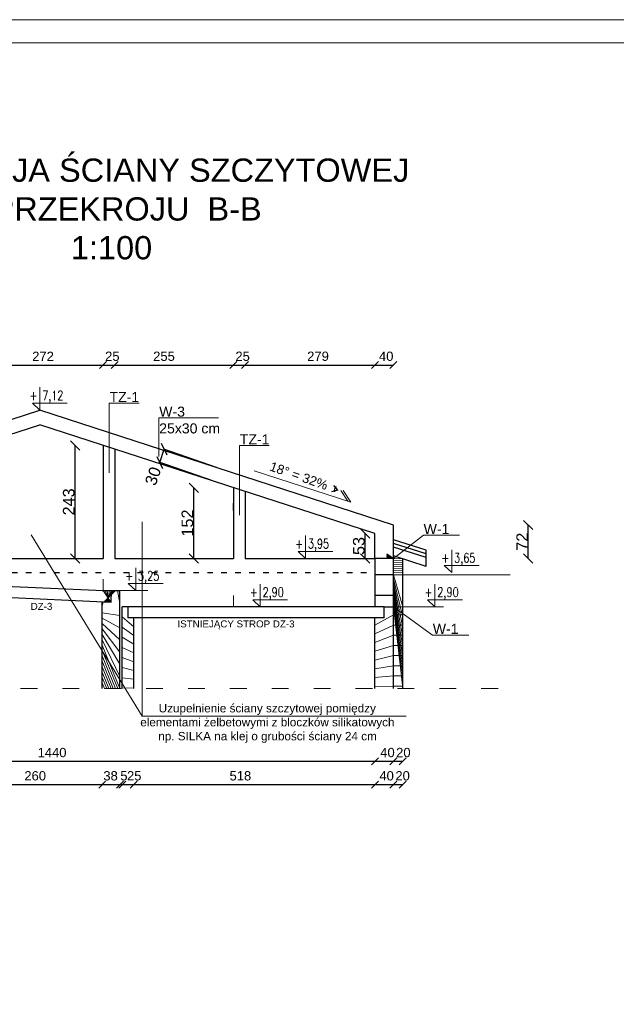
# Model space of a CAD drawing. Header units: millimetres. Extents: x 6528 to 149658, y 3342 to 12852.
# Tile 119 of 122: x 86862 to 88144, y 8113 to 10229. Entities that reach past the tile are written whole.
import ezdxf

# ---------------------------------------------------------------- set-up
doc = ezdxf.new("R2010")
doc.units = ezdxf.units.MM
doc.linetypes.add('ACAD_ISO03W100', pattern=[30, 12, -18])
doc.layers.add('&_opisy_100', color=51, linetype='Continuous', lineweight=20)
doc.layers.add('R-TAB', color=1, linetype='Continuous')
doc.styles.add('Romans', font='romans.shx', dxfattribs={"width": 0.75})
doc.styles.get("Standard").update_dxf_attribs({"font": 'arial.ttf'})
doc.dimstyles.new('ISO-25', dxfattribs={"dimtxt": 2.5, "dimasz": 2.5, "dimexe": 1.25, "dimexo": 0.625, "dimtad": 1, "dimtxsty": 'Standard', "dimcen": 2.5, "dimadec": 0, "dimazin": 0, "dimtfac": 1, "dimtmove": 0, "dimatfit": 3, "dimfxl": 1, "dimarcsym": 0})

# ---------------------------------------------------------------- blocks, each defined once
blk = doc.blocks.new('_Oblique')
at = {"color": 0, "linetype": 'ByBlock', "lineweight": -2}
blk.add_line((-0.5, -0.5), (0.5, 0.5), dxfattribs=at)
blk = doc.blocks.new('*D3199')
at = {"color": 0, "lineweight": -2, "transparency": 16777216}
blk.add_line((86184.8168896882, 8635.028532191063), (87624.8168896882, 8635.028532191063), dxfattribs=at)
at = {"layer": 'Defpoints', "color": 0, "transparency": 16777216}
for p in [(86184.8168896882, 8791.154605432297), (87624.8168896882, 8791.15460340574), (87624.8168896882, 8635.028532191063)]:
    blk.add_point(p, dxfattribs=at)
at = {"color": 0, "lineweight": -2, "transparency": 16777216, "xscale": 15, "yscale": 15, "zscale": 15, "rotation": 180}
blk.add_blockref('_Oblique', (86184.8168896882, 8635.028532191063), dxfattribs=at)
at = {"color": 0, "lineweight": -2, "transparency": 16777216, "xscale": 15, "yscale": 15, "zscale": 15}
blk.add_blockref('_Oblique', (87624.8168896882, 8635.028532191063), dxfattribs=at)
at = {"color": 0, "lineweight": 20, "transparency": 16777216, "insert": (86931.09218589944, 8653.702325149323), "char_height": 20, "attachment_point": 5}
blk.add_mtext('1440', dxfattribs=at)
blk = doc.blocks.new('*D3200')
at = {"color": 0, "lineweight": -2, "transparency": 16777216}
blk.add_line((87624.8168896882, 8635.028532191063), (87664.81688944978, 8635.028532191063), dxfattribs=at)
at = {"layer": 'Defpoints', "color": 0, "transparency": 16777216}
for p in [(87624.8168896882, 8791.154605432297), (87664.81688944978, 8791.154605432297), (87664.81688944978, 8635.028532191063)]:
    blk.add_point(p, dxfattribs=at)
at = {"color": 0, "lineweight": -2, "transparency": 16777216, "xscale": 15, "yscale": 15, "zscale": 15, "rotation": 180}
blk.add_blockref('_Oblique', (87624.8168896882, 8635.028532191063), dxfattribs=at)
at = {"color": 0, "lineweight": -2, "transparency": 16777216, "xscale": 15, "yscale": 15, "zscale": 15}
blk.add_blockref('_Oblique', (87664.81688944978, 8635.028532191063), dxfattribs=at)
at = {"color": 0, "lineweight": 20, "transparency": 16777216, "insert": (87651.9261402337, 8653.702325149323), "char_height": 20, "attachment_point": 5}
blk.add_mtext('40', dxfattribs=at)
blk = doc.blocks.new('*D3201')
at = {"color": 0, "lineweight": -2, "transparency": 16777216}
blk.add_line((87664.81688944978, 8635.028532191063), (87684.8168896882, 8635.028532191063), dxfattribs=at)
at = {"layer": 'Defpoints', "color": 0, "transparency": 16777216}
for p in [(87664.81688944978, 8791.154605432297), (87684.8168896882, 8791.154605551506), (87684.8168896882, 8635.028532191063)]:
    blk.add_point(p, dxfattribs=at)
at = {"color": 0, "lineweight": -2, "transparency": 16777216, "xscale": 15, "yscale": 15, "zscale": 15, "rotation": 180}
blk.add_blockref('_Oblique', (87664.81688944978, 8635.028532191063), dxfattribs=at)
at = {"color": 0, "lineweight": -2, "transparency": 16777216, "xscale": 15, "yscale": 15, "zscale": 15}
blk.add_blockref('_Oblique', (87684.8168896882, 8635.028532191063), dxfattribs=at)
at = {"color": 0, "lineweight": 20, "transparency": 16777216, "insert": (87686.10966198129, 8653.702325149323), "char_height": 20, "attachment_point": 5}
blk.add_mtext('20', dxfattribs=at)
blk = doc.blocks.new('*D3205')
at = {"color": 0, "lineweight": -2, "transparency": 16777216}
blk.add_line((86778.8168896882, 8585.028532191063), (87038.81688992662, 8585.028532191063), dxfattribs=at)
at = {"layer": 'Defpoints', "color": 0, "transparency": 16777216}
for p in [(86778.8168896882, 8791.154605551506), (87038.81688992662, 8791.154605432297), (87038.81688992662, 8585.028532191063)]:
    blk.add_point(p, dxfattribs=at)
at = {"color": 0, "lineweight": -2, "transparency": 16777216, "xscale": 15, "yscale": 15, "zscale": 15, "rotation": 180}
blk.add_blockref('_Oblique', (86778.8168896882, 8585.028532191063), dxfattribs=at)
at = {"color": 0, "lineweight": -2, "transparency": 16777216, "xscale": 15, "yscale": 15, "zscale": 15}
blk.add_blockref('_Oblique', (87038.81688992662, 8585.028532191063), dxfattribs=at)
at = {"color": 0, "lineweight": 20, "transparency": 16777216, "insert": (86894.85930936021, 8603.702325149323), "char_height": 20, "attachment_point": 5}
blk.add_mtext('260', dxfattribs=at)
blk = doc.blocks.new('*D3206')
at = {"color": 0, "lineweight": -2, "transparency": 16777216}
blk.add_line((87038.81688992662, 8585.028532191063), (87076.8168896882, 8585.028532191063), dxfattribs=at)
at = {"layer": 'Defpoints', "color": 0, "transparency": 16777216}
for p in [(87038.81688992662, 8791.154605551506), (87076.8168896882, 8791.154605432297), (87076.8168896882, 8585.028532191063)]:
    blk.add_point(p, dxfattribs=at)
at = {"color": 0, "lineweight": -2, "transparency": 16777216, "xscale": 15, "yscale": 15, "zscale": 15, "rotation": 180}
blk.add_blockref('_Oblique', (87038.81688992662, 8585.028532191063), dxfattribs=at)
at = {"color": 0, "lineweight": -2, "transparency": 16777216, "xscale": 15, "yscale": 15, "zscale": 15}
blk.add_blockref('_Oblique', (87076.8168896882, 8585.028532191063), dxfattribs=at)
at = {"color": 0, "lineweight": 20, "transparency": 16777216, "insert": (87056.87719862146, 8603.702325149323), "char_height": 20, "attachment_point": 5}
blk.add_mtext('38', dxfattribs=at)
blk = doc.blocks.new('*D3207')
at = {"color": 0, "lineweight": -2, "transparency": 16777216}
blk.add_line((87076.8168896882, 8585.028532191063), (87081.8168896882, 8585.028532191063), dxfattribs=at)
at = {"layer": 'Defpoints', "color": 0, "transparency": 16777216}
for p in [(87076.8168896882, 8791.154605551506), (87081.8168896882, 8791.154605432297), (87081.8168896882, 8585.028532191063)]:
    blk.add_point(p, dxfattribs=at)
at = {"color": 0, "lineweight": -2, "transparency": 16777216, "xscale": 15, "yscale": 15, "zscale": 15, "rotation": 180}
blk.add_blockref('_Oblique', (87076.8168896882, 8585.028532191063), dxfattribs=at)
at = {"color": 0, "lineweight": -2, "transparency": 16777216, "xscale": 15, "yscale": 15, "zscale": 15}
blk.add_blockref('_Oblique', (87081.8168896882, 8585.028532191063), dxfattribs=at)
at = {"color": 0, "lineweight": 20, "transparency": 16777216, "insert": (87085.56504718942, 8603.702325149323), "char_height": 20, "attachment_point": 5}
blk.add_mtext('5', dxfattribs=at)
blk = doc.blocks.new('*D3208')
at = {"color": 0, "lineweight": -2, "transparency": 16777216}
blk.add_line((87081.8168896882, 8585.028532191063), (87106.8168896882, 8585.028532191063), dxfattribs=at)
at = {"layer": 'Defpoints', "color": 0, "transparency": 16777216}
for p in [(87081.8168896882, 8791.154605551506), (87106.8168896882, 8791.154605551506), (87106.8168896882, 8585.028532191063)]:
    blk.add_point(p, dxfattribs=at)
at = {"color": 0, "lineweight": -2, "transparency": 16777216, "xscale": 15, "yscale": 15, "zscale": 15, "rotation": 180}
blk.add_blockref('_Oblique', (87081.8168896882, 8585.028532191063), dxfattribs=at)
at = {"color": 0, "lineweight": -2, "transparency": 16777216, "xscale": 15, "yscale": 15, "zscale": 15}
blk.add_blockref('_Oblique', (87106.8168896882, 8585.028532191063), dxfattribs=at)
at = {"color": 0, "lineweight": 20, "transparency": 16777216, "insert": (87107.67569057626, 8603.702325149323), "char_height": 20, "attachment_point": 5}
blk.add_mtext('25', dxfattribs=at)
blk = doc.blocks.new('*D3209')
at = {"color": 0, "lineweight": -2, "transparency": 16777216}
blk.add_line((87106.8168896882, 8585.028532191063), (87624.8168896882, 8585.028532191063), dxfattribs=at)
at = {"layer": 'Defpoints', "color": 0, "transparency": 16777216}
for p in [(87106.8168896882, 8791.154605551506), (87624.8168896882, 8791.154605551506), (87624.8168896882, 8585.028532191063)]:
    blk.add_point(p, dxfattribs=at)
at = {"color": 0, "lineweight": -2, "transparency": 16777216, "xscale": 15, "yscale": 15, "zscale": 15, "rotation": 180}
blk.add_blockref('_Oblique', (87106.8168896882, 8585.028532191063), dxfattribs=at)
at = {"color": 0, "lineweight": -2, "transparency": 16777216, "xscale": 15, "yscale": 15, "zscale": 15}
blk.add_blockref('_Oblique', (87624.8168896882, 8585.028532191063), dxfattribs=at)
at = {"color": 0, "lineweight": 20, "transparency": 16777216, "insert": (87335.83858935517, 8603.702325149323), "char_height": 20, "attachment_point": 5}
blk.add_mtext('518', dxfattribs=at)
blk = doc.blocks.new('*D3210')
at = {"color": 0, "lineweight": -2, "transparency": 16777216}
blk.add_line((87624.8168896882, 8585.028532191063), (87664.8168896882, 8585.028532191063), dxfattribs=at)
at = {"layer": 'Defpoints', "color": 0, "transparency": 16777216}
for p in [(87624.8168896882, 8791.154605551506), (87664.8168896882, 8791.154605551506), (87664.8168896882, 8585.028532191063)]:
    blk.add_point(p, dxfattribs=at)
at = {"color": 0, "lineweight": -2, "transparency": 16777216, "xscale": 15, "yscale": 15, "zscale": 15, "rotation": 180}
blk.add_blockref('_Oblique', (87624.8168896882, 8585.028532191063), dxfattribs=at)
at = {"color": 0, "lineweight": -2, "transparency": 16777216, "xscale": 15, "yscale": 15, "zscale": 15}
blk.add_blockref('_Oblique', (87664.8168896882, 8585.028532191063), dxfattribs=at)
at = {"color": 0, "lineweight": 20, "transparency": 16777216, "insert": (87650.07522217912, 8603.702325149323), "char_height": 20, "attachment_point": 5}
blk.add_mtext('40', dxfattribs=at)
blk = doc.blocks.new('*D3211')
at = {"color": 0, "lineweight": -2, "transparency": 16777216}
blk.add_line((87664.8168896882, 8585.028532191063), (87684.8168896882, 8585.028532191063), dxfattribs=at)
at = {"layer": 'Defpoints', "color": 0, "transparency": 16777216}
for p in [(87664.8168896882, 8791.154605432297), (87684.8168896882, 8791.154605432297), (87684.8168896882, 8585.028532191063)]:
    blk.add_point(p, dxfattribs=at)
at = {"color": 0, "lineweight": -2, "transparency": 16777216, "xscale": 15, "yscale": 15, "zscale": 15, "rotation": 180}
blk.add_blockref('_Oblique', (87664.8168896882, 8585.028532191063), dxfattribs=at)
at = {"color": 0, "lineweight": -2, "transparency": 16777216, "xscale": 15, "yscale": 15, "zscale": 15}
blk.add_blockref('_Oblique', (87684.8168896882, 8585.028532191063), dxfattribs=at)
at = {"color": 0, "lineweight": 20, "transparency": 16777216, "insert": (87684.48673240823, 8603.702325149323), "char_height": 20, "attachment_point": 5}
blk.add_mtext('20', dxfattribs=at)
blk = doc.blocks.new('*D3215')
at = {"color": 0, "lineweight": -2, "transparency": 16777216}
blk.add_line((86768.81688992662, 9486.816764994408), (87040.81688944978, 9486.816764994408), dxfattribs=at)
at = {"layer": 'Defpoints', "color": 0, "transparency": 16777216}
for p in [(87040.81688944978, 9486.816764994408), (86768.81688992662, 9314.1043554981), (87040.81688944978, 9314.1043554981)]:
    blk.add_point(p, dxfattribs=at)
at = {"color": 0, "lineweight": -2, "transparency": 16777216, "xscale": 15, "yscale": 15, "zscale": 15, "rotation": 180}
blk.add_blockref('_Oblique', (86768.81688992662, 9486.816764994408), dxfattribs=at)
at = {"color": 0, "lineweight": -2, "transparency": 16777216, "xscale": 15, "yscale": 15, "zscale": 15}
blk.add_blockref('_Oblique', (87040.81688944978, 9486.816764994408), dxfattribs=at)
at = {"color": 0, "lineweight": 20, "transparency": 16777216, "insert": (86911.71757619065, 9505.490557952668), "char_height": 20, "attachment_point": 5}
blk.add_mtext('272', dxfattribs=at)
blk = doc.blocks.new('*D3216')
at = {"color": 0, "lineweight": -2, "transparency": 16777216}
blk.add_line((87065.81688944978, 9486.816764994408), (87320.81688921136, 9486.816764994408), dxfattribs=at)
at = {"layer": 'Defpoints', "color": 0, "transparency": 16777216}
for p in [(87320.81688921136, 9486.816764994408), (87065.81688944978, 9305.981362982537), (87320.81688921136, 9223.126840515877)]:
    blk.add_point(p, dxfattribs=at)
at = {"color": 0, "lineweight": -2, "transparency": 16777216, "xscale": 15, "yscale": 15, "zscale": 15, "rotation": 180}
blk.add_blockref('_Oblique', (87065.81688944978, 9486.816764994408), dxfattribs=at)
at = {"color": 0, "lineweight": -2, "transparency": 16777216, "xscale": 15, "yscale": 15, "zscale": 15}
blk.add_blockref('_Oblique', (87320.81688921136, 9486.816764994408), dxfattribs=at)
at = {"color": 0, "lineweight": 20, "transparency": 16777216, "insert": (87171.71757666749, 9505.490557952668), "char_height": 20, "attachment_point": 5}
blk.add_mtext('255', dxfattribs=at)
blk = doc.blocks.new('*D3217')
at = {"color": 0, "lineweight": -2, "transparency": 16777216}
blk.add_line((87345.81688921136, 9486.816764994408), (87624.8168896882, 9486.816764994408), dxfattribs=at)
at = {"layer": 'Defpoints', "color": 0, "transparency": 16777216}
for p in [(87624.8168896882, 9486.816764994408), (87345.81688921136, 9215.003848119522), (87624.8168896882, 9071.154605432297)]:
    blk.add_point(p, dxfattribs=at)
at = {"color": 0, "lineweight": -2, "transparency": 16777216, "xscale": 15, "yscale": 15, "zscale": 15, "rotation": 180}
blk.add_blockref('_Oblique', (87345.81688921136, 9486.816764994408), dxfattribs=at)
at = {"color": 0, "lineweight": -2, "transparency": 16777216, "xscale": 15, "yscale": 15, "zscale": 15}
blk.add_blockref('_Oblique', (87624.8168896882, 9486.816764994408), dxfattribs=at)
at = {"color": 0, "lineweight": 20, "transparency": 16777216, "insert": (87502.69736210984, 9505.490557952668), "char_height": 20, "attachment_point": 5}
blk.add_mtext('279', dxfattribs=at)
blk = doc.blocks.new('*D3218')
at = {"color": 0, "lineweight": -2, "transparency": 16777216}
blk.add_line((87624.8168896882, 9486.816764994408), (87664.8168896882, 9486.816764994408), dxfattribs=at)
at = {"layer": 'Defpoints', "color": 0, "transparency": 16777216}
for p in [(87664.8168896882, 9486.816764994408), (87664.8168896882, 9071.154605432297), (87624.8168896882, 9036.154605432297)]:
    blk.add_point(p, dxfattribs=at)
at = {"color": 0, "lineweight": -2, "transparency": 16777216, "xscale": 15, "yscale": 15, "zscale": 15, "rotation": 180}
blk.add_blockref('_Oblique', (87624.8168896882, 9486.816764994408), dxfattribs=at)
at = {"color": 0, "lineweight": -2, "transparency": 16777216, "xscale": 15, "yscale": 15, "zscale": 15}
blk.add_blockref('_Oblique', (87664.8168896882, 9486.816764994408), dxfattribs=at)
at = {"color": 0, "lineweight": 20, "transparency": 16777216, "insert": (87649.18181364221, 9505.490557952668), "char_height": 20, "attachment_point": 5}
blk.add_mtext('40', dxfattribs=at)
blk = doc.blocks.new('*D3221')
at = {"color": 0, "lineweight": -2, "transparency": 16777216}
blk.add_line((87040.81688921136, 9486.816764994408), (87065.81688921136, 9486.816764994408), dxfattribs=at)
at = {"layer": 'Defpoints', "color": 0, "transparency": 16777216}
for p in [(87065.81688921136, 9486.816764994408), (87040.81688921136, 9071.154605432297), (87065.81688921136, 9071.154605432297)]:
    blk.add_point(p, dxfattribs=at)
at = {"color": 0, "lineweight": -2, "transparency": 16777216, "xscale": 15, "yscale": 15, "zscale": 15, "rotation": 180}
blk.add_blockref('_Oblique', (87040.81688921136, 9486.816764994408), dxfattribs=at)
at = {"color": 0, "lineweight": -2, "transparency": 16777216, "xscale": 15, "yscale": 15, "zscale": 15}
blk.add_blockref('_Oblique', (87065.81688921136, 9486.816764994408), dxfattribs=at)
at = {"color": 0, "lineweight": 20, "transparency": 16777216, "insert": (87060.67993919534, 9505.490557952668), "char_height": 20, "attachment_point": 5}
blk.add_mtext('25', dxfattribs=at)
blk = doc.blocks.new('*D3222')
at = {"color": 0, "lineweight": -2, "transparency": 16777216}
blk.add_line((87320.81688921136, 9486.816764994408), (87345.81688921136, 9486.816764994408), dxfattribs=at)
at = {"layer": 'Defpoints', "color": 0, "transparency": 16777216}
for p in [(87345.81688921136, 9486.816764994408), (87320.81688921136, 9071.154605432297), (87345.81688921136, 9071.154605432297)]:
    blk.add_point(p, dxfattribs=at)
at = {"color": 0, "lineweight": -2, "transparency": 16777216, "xscale": 15, "yscale": 15, "zscale": 15, "rotation": 180}
blk.add_blockref('_Oblique', (87320.81688921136, 9486.816764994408), dxfattribs=at)
at = {"color": 0, "lineweight": -2, "transparency": 16777216, "xscale": 15, "yscale": 15, "zscale": 15}
blk.add_blockref('_Oblique', (87345.81688921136, 9486.816764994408), dxfattribs=at)
at = {"color": 0, "lineweight": 20, "transparency": 16777216, "insert": (87340.67993919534, 9505.490557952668), "char_height": 20, "attachment_point": 5}
blk.add_mtext('25', dxfattribs=at)
blk = doc.blocks.new('*D3188')
at = {"color": 0, "lineweight": -2, "transparency": 16777216}
blk.add_line((87603.88561527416, 9071.1546054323), (87603.88561527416, 9124.351252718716), dxfattribs=at)
at = {"layer": 'Defpoints', "color": 0, "transparency": 16777216}
for p in [(87603.88561527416, 9124.351252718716), (87624.81688968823, 9124.351252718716), (87624.81688968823, 9071.1546054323)]:
    blk.add_point(p, dxfattribs=at)
at = {"color": 0, "lineweight": -2, "transparency": 16777216, "xscale": 20, "yscale": 20, "zscale": 20}
for p, rotation in [((87603.88561527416, 9124.351252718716), 90), ((87603.88561527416, 9071.1546054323), 270)]:
    blk.add_blockref('_Oblique', p, dxfattribs=dict(at, rotation=rotation))
at = {"color": 0, "lineweight": 20, "transparency": 16777216, "insert": (87590.4877639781, 9097.752929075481), "char_height": 25, "attachment_point": 5, "rotation": 90}
blk.add_mtext('53', dxfattribs=at)
blk = doc.blocks.new('*D3189')
at = {"color": 0, "lineweight": -2, "transparency": 16777216}
blk.add_line((87954.56246320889, 9071.154605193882), (87954.56246320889, 9142.89833180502), dxfattribs=at)
at = {"layer": 'Defpoints', "color": 0, "transparency": 16777216}
for p in [(87664.81688968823, 9142.89833180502), (87954.56246320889, 9142.89833180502), (87664.81688968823, 9071.154605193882)]:
    blk.add_point(p, dxfattribs=at)
at = {"color": 0, "lineweight": -2, "transparency": 16777216, "xscale": 20, "yscale": 20, "zscale": 20}
for p, rotation in [((87954.56246320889, 9142.89833180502), 90), ((87954.56246320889, 9071.154605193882), 270)]:
    blk.add_blockref('_Oblique', p, dxfattribs=dict(at, rotation=rotation))
at = {"color": 0, "lineweight": 20, "transparency": 16777216, "insert": (87941.38630359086, 9107.026468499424), "char_height": 25, "attachment_point": 5, "rotation": 90}
blk.add_mtext('72', dxfattribs=at)
blk = doc.blocks.new('*D3190')
at = {"color": 0, "lineweight": -2, "transparency": 16777216}
blk.add_line((87235.4748396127, 9071.154606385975), (87235.4748396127, 9223.12684051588), dxfattribs=at)
at = {"layer": 'Defpoints', "color": 0, "transparency": 16777216}
for p in [(87235.4748396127, 9223.12684051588), (87320.81688921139, 9223.12684051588), (87320.81688968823, 9071.154606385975)]:
    blk.add_point(p, dxfattribs=at)
at = {"color": 0, "lineweight": -2, "transparency": 16777216, "xscale": 20, "yscale": 20, "zscale": 20}
for p, rotation in [((87235.4748396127, 9223.12684051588), 90), ((87235.4748396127, 9071.154606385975), 270)]:
    blk.add_blockref('_Oblique', p, dxfattribs=dict(at, rotation=rotation))
at = {"color": 0, "lineweight": 20, "transparency": 16777216, "insert": (87222.08551491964, 9147.1407234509), "char_height": 25, "attachment_point": 5, "rotation": 90}
blk.add_mtext('152', dxfattribs=at)
blk = doc.blocks.new('*D3191')
at = {"color": 0, "lineweight": -2, "transparency": 16777216}
blk.add_line((86980.49330608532, 9071.154604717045), (86980.49330608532, 9314.104355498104), dxfattribs=at)
at = {"layer": 'Defpoints', "color": 0, "transparency": 16777216}
for p in [(86980.49330608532, 9314.104355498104), (87040.81688944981, 9314.104355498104), (87040.81688921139, 9071.154604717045)]:
    blk.add_point(p, dxfattribs=at)
at = {"color": 0, "lineweight": -2, "transparency": 16777216, "xscale": 20, "yscale": 20, "zscale": 20}
for p, rotation in [((86980.49330608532, 9314.104355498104), 90), ((86980.49330608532, 9071.154604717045), 270)]:
    blk.add_blockref('_Oblique', p, dxfattribs=dict(at, rotation=rotation))
at = {"color": 0, "lineweight": 20, "transparency": 16777216, "insert": (86967.09545478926, 9192.629480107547), "char_height": 25, "attachment_point": 5, "rotation": 90}
blk.add_mtext('243', dxfattribs=at)
blk = doc.blocks.new('*D3187')
at = {"color": 0, "lineweight": -2, "transparency": 16777216}
for p, q in [((87162.4040403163, 9277.289314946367), (87172.2873930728, 9305.621885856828)), ((87284.22676391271, 9266.573671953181), (87171.10714152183, 9306.033597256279)), ((87274.34341115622, 9238.241101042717), (87161.22378876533, 9277.701026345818))]:
    blk.add_line(p, q, dxfattribs=at)
at = {"layer": 'Defpoints', "color": 0, "transparency": 16777216}
for p in [(87172.2873930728, 9305.621885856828), (87284.8168896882, 9266.367816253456), (87274.93353693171, 9238.035245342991)]:
    blk.add_point(p, dxfattribs=at)
at = {"color": 0, "lineweight": -2, "transparency": 16777216, "xscale": 20, "yscale": 20, "zscale": 20}
for p, rotation in [((87172.2873930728, 9305.621885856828), 70.76951190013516), ((87162.4040403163, 9277.289314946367), 250.7695119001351)]:
    blk.add_blockref('_Oblique', p, dxfattribs=dict(at, rotation=rotation))
at = {"color": 0, "lineweight": 20, "transparency": 16777216, "insert": (87148.13474194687, 9248.038959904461), "char_height": 25, "attachment_point": 5, "rotation": 70.76951190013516}
blk.add_mtext('30', dxfattribs=at)

msp = doc.modelspace()

# ---------------------------------------------------------------- hatches: boundary and pattern name
at = {"lineweight": 0}
h = msp.add_hatch(dxfattribs=at)
h.set_pattern_fill('ANSI37', color=256, scale=5, style=0)
h.set_pattern_definition([(45, (-1177803163.585097, -935730470.8862282), (-11.22532015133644, 11.22532015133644), []), (135, (-1177803163.585097, -935730470.8862282), (-11.22532015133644, -11.22532015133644), [])])
h.paths.add_polyline_path([(86144.81688992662, 9071.154605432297), (86144.81688992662, 9076.656211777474), (86124.8168896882, 9070.157817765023), (86124.8168896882, 8791.154605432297), (86144.81688992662, 8791.154605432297)])
h.paths.add_polyline_path([(87684.8168896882, 9036.154605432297), (87664.8168896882, 9036.154605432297), (87664.8168896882, 8967.02516679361), (87684.8168896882, 8967.02516679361)])
h.paths.add_polyline_path([(87664.8168896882, 9036.154605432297), (87684.8168896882, 9036.154605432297), (87684.8168896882, 9070.157817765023), (87650.8168896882, 9081.20508746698), (87650.8168896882, 9071.154605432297), (87664.8168896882, 9071.154605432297)])
h.paths.add_polyline_path([(87684.8168896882, 8967.02516679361), (87664.8168896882, 8967.02516679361), (87664.8168896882, 8791.154605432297), (87684.8168896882, 8791.154605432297)])
h = msp.add_hatch(dxfattribs=at)
h.set_pattern_fill('ANSI31', color=256, scale=5, style=0)
h.set_pattern_definition([(45, (-1177803163.585097, -935730470.8862282), (-11.22532015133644, 11.22532015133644), [])])
h.paths.add_polyline_path([(87076.8168896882, 9002.02516679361), (87040.8168896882, 9002.02516679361), (87040.8168896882, 9001.933528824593), (87057.8168896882, 9001.154605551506), (87057.40538255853, 8977.173460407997), (87038.40538279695, 8978.044021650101), (87038.81688992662, 8791.154605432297), (87076.8168896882, 8791.154605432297)])
h.paths.add_polyline_path([(87106.8168896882, 8943.0251666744), (87094.3168896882, 8943.0251666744), (87094.3168896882, 8967.02516679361), (87081.8168896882, 8967.02516679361), (87081.8168896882, 8791.154605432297), (87106.8168896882, 8791.154605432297)])
h.paths.add_polyline_path([(87664.8168896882, 8967.02516679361), (87644.8168896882, 8967.02516679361), (87644.8168896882, 8943.0251666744), (87624.81688992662, 8943.0251666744), (87624.8168896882, 8791.154605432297), (87664.8168896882, 8791.154605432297)])

# ---------------------------------------------------------------- linework, layer by layer
at = {"layer": '&_opisy_100', "color": 0}
for points in [[(86904.8168896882, 9438.834217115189), (86904.8168896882, 9389.837300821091), (86888.75374524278, 9404.870398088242), (86963.6246480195, 9404.870398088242)], [(86904.8168896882, 9438.834217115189), (86904.8168896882, 9389.837300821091), (86888.75374524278, 9404.870398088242), (86963.6246480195, 9404.870398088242)], [(87475.82190816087, 9120.151521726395), (87475.82190816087, 9071.154605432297), (87459.75876371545, 9086.187702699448), (87534.62966649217, 9086.187702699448)], [(87475.82190816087, 9120.151521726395), (87475.82190816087, 9071.154605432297), (87459.75876371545, 9086.187702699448), (87534.62966649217, 9086.187702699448)], [(87790.08068172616, 9089.596590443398), (87790.08068172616, 9040.5996741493), (87774.01753728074, 9055.63277141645), (87848.88844005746, 9055.63277141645)], [(87790.08068172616, 9089.596590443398), (87790.08068172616, 9040.5996741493), (87774.01753728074, 9055.63277141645), (87848.88844005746, 9055.63277141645)], [(87110.81115643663, 9051.022083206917), (87110.81115643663, 9002.02516691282), (87094.7480119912, 9017.05826417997), (87169.61891476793, 9017.05826417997)], [(87110.81115643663, 9051.022083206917), (87110.81115643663, 9002.02516691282), (87094.7480119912, 9017.05826417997), (87169.61891476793, 9017.05826417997)], [(87378.50284306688, 9016.022082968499), (87378.50284306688, 8967.0251666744), (87362.43969862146, 8982.058263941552), (87437.31060139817, 8982.058263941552)], [(87378.50284306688, 9016.022082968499), (87378.50284306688, 8967.0251666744), (87362.43969862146, 8982.058263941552), (87437.31060139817, 8982.058263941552)], [(87754.05999056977, 9016.022082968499), (87754.05999056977, 8967.0251666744), (87737.99684612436, 8982.058263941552), (87812.86774890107, 8982.058263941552)], [(87754.05999056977, 9016.022082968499), (87754.05999056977, 8967.0251666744), (87737.99684612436, 8982.058263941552), (87812.86774890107, 8982.058263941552)]]:
    msp.add_lwpolyline(points, dxfattribs=at)
at = {"color": 2, "lineweight": 0}
msp.add_line((84861.30252020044, 10229.06674663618), (90801.30252020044, 10229.06674663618), dxfattribs=at)
at = {"lineweight": 0}
for p, q in [((84911.30252043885, 10179.06674651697), (90751.30252020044, 10179.06674651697)), ((87053.70825473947, 9404.510193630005), (87117.98222558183, 9404.527562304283)), ((87160.47087328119, 9373.216112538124), (87289.01881472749, 9373.250849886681)), ((87333.70825450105, 9313.532678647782), (87397.98222534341, 9313.55004732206)), ((87572.96679107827, 9192.136852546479), (87365.46679107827, 9259.557689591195)), ((87566.6345369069, 9194.194326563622), (87551.59275214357, 9217.424191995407)), ((87572.96679107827, 9192.136852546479), (87556.59275214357, 9217.424191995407)), ((87664.8168896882, 9071.154605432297), (87729.66831128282, 9120.72128645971)), ((87728.74123947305, 9120.720874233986), (87806.86645714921, 9120.755611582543)), ((87040.8168896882, 9002.0251666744), (87040.8168896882, 9026.39630083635)), ((87664.8168896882, 9036.154605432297), (87915.34447376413, 9036.154605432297)), ((87076.81688992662, 9002.02516679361), (87076.81688992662, 8967.02516679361)), ((87076.81688992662, 9002.02516679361), (87137.09438912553, 9002.02516679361)), ((87320.8168896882, 8967.0251666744), (87320.8168896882, 8991.39630083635)), ((87664.8168896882, 8967.02516679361), (87772.34462563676, 8967.02516679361)), ((87748.40862958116, 8906.33069662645), (87664.8168896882, 8967.02516679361)), ((87748.40862958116, 8906.33069662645), (87826.53384725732, 8906.365433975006))]:
    msp.add_line(p, q, dxfattribs=at)
at = {"lineweight": 20}
for p, q in [((87053.70825473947, 9404.510193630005), (87053.70825473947, 9254.857446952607)), ((87160.47087328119, 9373.216112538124), (87160.47087328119, 9290.037998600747)), ((87333.70825450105, 9313.532678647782), (87333.70825450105, 9163.879931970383)), ((87124.55266205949, 8732.107034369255), (87124.55266205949, 9149.779864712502)), ((87124.55266205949, 8732.107034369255), (86886.07102267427, 9122.034813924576)), ((87124.55266205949, 8732.107034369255), (87692.43734852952, 8732.107034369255))]:
    msp.add_line(p, q, dxfattribs=at)
at = {"lineweight": 30}
for p, q in [((86144.81688992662, 9142.898331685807), (86904.8168896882, 9389.837300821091)), ((87664.8168896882, 9142.898331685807), (86904.8168896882, 9389.837300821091)), ((86184.8168896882, 9124.351252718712), (86904.8168896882, 9358.293434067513)), ((87624.8168896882, 9124.351252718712), (86904.8168896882, 9358.293434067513)), ((87040.81688944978, 9314.1043554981), (87040.81688921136, 9071.154605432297)), ((87065.81688944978, 9306.30628268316), (87065.8168896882, 9071.154605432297)), ((87545.46961919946, 9217.761874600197), (87536.79114763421, 9227.602818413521)), ((87320.81688921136, 9223.126840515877), (87320.8168896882, 9071.154605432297)), ((87345.81688921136, 9215.328767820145), (87345.81688921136, 9071.154605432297)), ((87545.46961919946, 9217.761874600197), (87531.66590659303, 9214.408278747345)), ((87320.8419365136, 9174.024694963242), (87320.8419365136, 9190.024694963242)), ((87624.8168896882, 9071.154605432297), (87624.8168896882, 9124.351252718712)), ((87664.8168896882, 9071.154605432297), (87664.8168896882, 9142.898331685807)), ((87734.8168896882, 9088.61008588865), (87664.8168896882, 9111.354464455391)), ((87734.8168896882, 9080.724119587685), (87664.8168896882, 9103.468498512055)), ((87734.8168896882, 9072.838152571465), (87664.8168896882, 9095.582531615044)), ((87734.81688992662, 9053.911832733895), (87734.8168896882, 9088.610086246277)), ((86768.81689016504, 9071.154605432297), (87040.81688897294, 9071.154605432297)), ((87065.81688992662, 9071.154605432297), (87320.8168896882, 9071.154605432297)), ((87345.81688897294, 9071.154605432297), (87624.8168896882, 9071.154605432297)), ((87664.8168896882, 9071.154605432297), (87624.8168896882, 9071.154605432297)), ((87624.8168896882, 9071.154605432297), (87624.8168896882, 8967.0251666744)), ((87734.81688992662, 9053.911832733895), (87664.8168896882, 9076.656211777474)), ((87664.8168896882, 8967.02516679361), (87664.8168896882, 9071.154605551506)), ((87684.8168896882, 8791.154605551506), (87684.8168896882, 9070.157817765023)), ((86184.81688944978, 9041.154605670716), (87057.8168896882, 9001.154605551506)), ((86164.8168896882, 9018.070985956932), (87057.8168896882, 8977.154605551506)), ((87664.8168896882, 9036.154605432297), (87624.8168896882, 9036.154605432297)), ((87038.81688992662, 9002.02516679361), (87076.81688992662, 9002.02516679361)), ((87057.8168896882, 9001.154605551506), (87057.40538255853, 8977.173460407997)), ((87076.8168896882, 8791.154605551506), (87076.8168896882, 9002.02516679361)), ((87038.81688992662, 8791.154605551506), (87038.81688992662, 8978.02516679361)), ((87624.8168896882, 8992.0251666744), (87664.8168896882, 8992.02516679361)), ((87081.8168896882, 8791.154605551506), (87081.8168896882, 8967.02516679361)), ((87094.3168896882, 8967.02516679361), (87081.8168896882, 8967.02516679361)), ((87094.3168896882, 8967.02516679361), (87094.3168896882, 8943.02516679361)), ((87644.8168896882, 8967.02516679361), (87094.3168896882, 8967.02516679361)), ((87644.81688944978, 8943.02516679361), (87644.8168896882, 8967.02516679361)), ((87644.8168896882, 8967.02516679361), (87664.8168896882, 8967.02516679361)), ((87664.8168896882, 8791.154605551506), (87664.8168896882, 8967.02516679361)), ((87644.8168896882, 8943.02516679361), (87094.3168896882, 8943.02516679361)), ((87106.8168896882, 8791.154605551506), (87106.8168896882, 8943.0251666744)), ((87624.8168896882, 8791.154605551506), (87624.81688992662, 8943.02516679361))]:
    msp.add_line(p, q, dxfattribs=at)
at = {"linetype": 'ACAD_ISO03W100', "lineweight": 30}
msp.add_line((86184.8168896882, 9041.154605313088), (87624.8168896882, 9041.154605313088), dxfattribs=at)
at = {"linetype": 'ACAD_ISO03W100', "lineweight": 0, "ltscale": 3}
msp.add_line((85783.48964731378, 8791.154605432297), (87918.39189617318, 8791.154605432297), dxfattribs=at)
at = {"lineweight": 30}
msp.add_arc((87545.46961919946, 9217.761874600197), 8.049795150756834, 116.836806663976, 206.8368219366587, dxfattribs=at)

# ---------------------------------------------------------------- texts
at = {"layer": '&_opisy_100', "color": 0, "char_height": 20.25, "width": 420.6382812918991, "attachment_point": 1, "rotation": 359.99999780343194, "style": 'Romans'}
for s, insert in [('\\A1;+ 7,12', (86882.63017313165, 9431.528959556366)), ('\\A1;+ 3,95', (87453.63519160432, 9112.846264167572)), ('\\A1;+ 3,65', (87767.89396516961, 9082.291332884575)), ('\\A1;+ 3,25', (87088.62443988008, 9043.716825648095)), ('\\A1;+ 2,90', (87356.31612651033, 9008.716825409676)), ('\\A1;+ 2,90', (87731.87327401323, 9008.716825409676))]:
    msp.add_mtext(s, dxfattribs=dict(at, insert=insert))
at = {"attachment_point": 1}
for s, width, insert, char_height in [('\\pi263.31927;ELEMENTY KONSTRUKCYJNE\\P\\pi570.87043;1:20 \\P\\pi395.81074;POZ. 3.1., POZ. 3.2.', 1229.240855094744, (81983.50899641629, 9439.010669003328), 35), ('\\A1; DZ-3 ', 305.4220082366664, (86879.38079588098, 8975.560746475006), 15), ('\\A1;ISTNIEJĄCY STROP DZ-3 ', 305.4220082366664, (87200.74963705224, 8937.814110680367), 15), ('\\pi68.14037;Uzupełnienie ściany szczytowej pomiędzy \\P\\pi28.54897;elementami żelbetowymi z bloczków silikatowych \\P\\pi67.26861;np. SILKA na klej o grubości ściany 24 cm', 600.8919314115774, (87092.14949934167, 8758.12648777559), 18)]:
    msp.add_mtext_dynamic_manual_height_columns(s, width=width, gutter_width=12.5, heights=[0], dxfattribs=dict(at, insert=insert, char_height=char_height))
at = {"insert": (87526.16989104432, 9236.628407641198), "char_height": 20, "attachment_point": 3, "rotation": 340.7185832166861}
msp.add_mtext_dynamic_manual_height_columns('18%%D = 32%', width=202.6436712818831, gutter_width=12.5, heights=[0], dxfattribs=at)
at = {"layer": 'R-TAB', "color": 0, "ltscale": 24, "attachment_point": 1}
for s, insert, char_height, width in [('\\pi448.60218;RZUT NADPROŻY 1:100', (71354.34255116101, 9964.201973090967), 75, 2065.84350681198), ('\\pi28.07012;KONSTRUKCJA PRZEBUDOWY STROPU \\P\\pi910.03635;1:100', (81154.4953104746, 9964.201973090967), 75, 2065.84350681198), ('\\pi79.84265;KONSTRUKCJA ŚCIANY SZCZYTOWEJ \\P\\pi391.21714;W PRZEKROJU  B-B\\P\\pi625.3065; 1:100', (86326.8467423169, 9930.654390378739), 50, 1441.472483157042), ('TZ-1', (87054.63532654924, 9428.68893067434), 21.6, 490.7206424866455), ('W-3\\P25x30 cm', (87161.39794509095, 9397.394849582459), 21.6, 490.7206424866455), ('TZ-1', (87334.63532631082, 9337.711415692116), 21.6, 490.7206424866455), ('W-1', (87729.66831128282, 9144.89961127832), 21.6, 490.7206424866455), ('W-1', (87749.33570139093, 8930.509433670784), 21.6, 490.7206424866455), ('\\pi19.57762;PRZEKROJE ŁAW FUNADAMENTOWYCH\\P\\pi938.76248;1:25', (52722.18076848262, 8439.03246203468), 75, 2065.84350681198)]:
    msp.add_mtext(s, dxfattribs=dict(at, insert=insert, char_height=char_height, width=width))

# ---------------------------------------------------------------- dimensions: what is measured, and where the dimension line sits
at = {"lineweight": 20}
for base, p1, p2, override, picture, middle in [((87040.81688944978, 9486.816764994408), (86768.81688992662, 9314.1043554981), (87040.81688944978, 9314.1043554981), {"dimtxt": 20, "dimasz": 15, "dimblk1": 'Oblique', "dimblk2": 'Oblique', "dimsah": 1, "dimse1": 1, "dimse2": 1, "dimtmove": 2}, '*D3215', (86911.71757619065, 9505.490557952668)), ((87065.81688921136, 9486.816764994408), (87040.81688921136, 9071.154605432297), (87065.81688921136, 9071.154605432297), {"dimtxt": 20, "dimasz": 15, "dimblk1": 'Oblique', "dimblk2": 'Oblique', "dimsah": 1, "dimse1": 1, "dimse2": 1, "dimtmove": 2}, '*D3221', (87060.67993919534, 9505.490557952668)), ((87320.81688921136, 9486.816764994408), (87065.81688944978, 9305.981362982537), (87320.81688921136, 9223.126840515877), {"dimtxt": 20, "dimasz": 15, "dimdec": 0, "dimblk1": 'Oblique', "dimblk2": 'Oblique', "dimsah": 1, "dimse1": 1, "dimse2": 1, "dimtmove": 2}, '*D3216', (87171.71757666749, 9505.490557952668)), ((87345.81688921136, 9486.816764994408), (87320.81688921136, 9071.154605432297), (87345.81688921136, 9071.154605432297), {"dimtxt": 20, "dimasz": 15, "dimblk1": 'Oblique', "dimblk2": 'Oblique', "dimsah": 1, "dimse1": 1, "dimse2": 1, "dimtmove": 2}, '*D3222', (87340.67993919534, 9505.490557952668)), ((87624.8168896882, 9486.816764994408), (87345.81688921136, 9215.003848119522), (87624.8168896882, 9071.154605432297), {"dimtxt": 20, "dimasz": 15, "dimdec": 0, "dimblk1": 'Oblique', "dimblk2": 'Oblique', "dimsah": 1, "dimse1": 1, "dimse2": 1, "dimtmove": 2}, '*D3217', (87502.69736210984, 9505.490557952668)), ((87664.8168896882, 9486.816764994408), (87624.8168896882, 9036.154605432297), (87664.8168896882, 9071.154605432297), {"dimtxt": 20, "dimasz": 15, "dimdec": 0, "dimblk1": 'Oblique', "dimblk2": 'Oblique', "dimsah": 1, "dimse1": 1, "dimse2": 1, "dimtmove": 2}, '*D3218', (87649.18181364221, 9505.490557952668)), ((87624.8168896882, 8635.028532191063), (86184.8168896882, 8791.154605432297), (87624.8168896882, 8791.15460340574), {"dimtxt": 20, "dimasz": 15, "dimblk1": 'Oblique', "dimblk2": 'Oblique', "dimsah": 1, "dimse1": 1, "dimse2": 1, "dimtmove": 2}, '*D3199', (86931.09218589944, 8653.702325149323)), ((87038.81688992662, 8585.028532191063), (86778.8168896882, 8791.154605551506), (87038.81688992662, 8791.154605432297), {"dimtxt": 20, "dimasz": 15, "dimblk1": 'Oblique', "dimblk2": 'Oblique', "dimsah": 1, "dimse1": 1, "dimse2": 1, "dimtmove": 2}, '*D3205', (86894.85930936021, 8603.702325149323)), ((87076.8168896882, 8585.028532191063), (87038.81688992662, 8791.154605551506), (87076.8168896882, 8791.154605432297), {"dimtxt": 20, "dimasz": 15, "dimblk1": 'Oblique', "dimblk2": 'Oblique', "dimsah": 1, "dimse1": 1, "dimse2": 1, "dimtmove": 2}, '*D3206', (87056.87719862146, 8603.702325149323)), ((87081.8168896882, 8585.028532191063), (87076.8168896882, 8791.154605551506), (87081.8168896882, 8791.154605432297), {"dimtxt": 20, "dimasz": 15, "dimblk1": 'Oblique', "dimblk2": 'Oblique', "dimsah": 1, "dimse1": 1, "dimse2": 1, "dimtmove": 2}, '*D3207', (87085.56504718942, 8603.702325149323)), ((87106.8168896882, 8585.028532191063), (87081.8168896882, 8791.154605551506), (87106.8168896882, 8791.154605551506), {"dimtxt": 20, "dimasz": 15, "dimblk1": 'Oblique', "dimblk2": 'Oblique', "dimsah": 1, "dimse1": 1, "dimse2": 1, "dimtmove": 2}, '*D3208', (87107.67569057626, 8603.702325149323)), ((87624.8168896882, 8585.028532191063), (87106.8168896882, 8791.154605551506), (87624.8168896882, 8791.154605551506), {"dimtxt": 20, "dimasz": 15, "dimblk1": 'Oblique', "dimblk2": 'Oblique', "dimsah": 1, "dimse1": 1, "dimse2": 1, "dimtmove": 2}, '*D3209', (87335.83858935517, 8603.702325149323)), ((87664.81688944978, 8635.028532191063), (87624.8168896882, 8791.154605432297), (87664.81688944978, 8791.154605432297), {"dimtxt": 20, "dimasz": 15, "dimblk1": 'Oblique', "dimblk2": 'Oblique', "dimsah": 1, "dimse1": 1, "dimse2": 1, "dimtmove": 2}, '*D3200', (87651.9261402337, 8653.702325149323)), ((87664.8168896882, 8585.028532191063), (87624.8168896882, 8791.154605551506), (87664.8168896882, 8791.154605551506), {"dimtxt": 20, "dimasz": 15, "dimblk1": 'Oblique', "dimblk2": 'Oblique', "dimsah": 1, "dimse1": 1, "dimse2": 1, "dimtmove": 2}, '*D3210', (87650.07522217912, 8603.702325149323)), ((87684.8168896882, 8635.028532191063), (87664.81688944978, 8791.154605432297), (87684.8168896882, 8791.154605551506), {"dimtxt": 20, "dimasz": 15, "dimblk1": 'Oblique', "dimblk2": 'Oblique', "dimsah": 1, "dimse1": 1, "dimse2": 1, "dimtmove": 2}, '*D3201', (87686.10966198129, 8653.702325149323)), ((87684.8168896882, 8585.028532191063), (87664.8168896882, 8791.154605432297), (87684.8168896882, 8791.154605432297), {"dimtxt": 20, "dimasz": 15, "dimblk1": 'Oblique', "dimblk2": 'Oblique', "dimsah": 1, "dimse1": 1, "dimse2": 1, "dimtmove": 2}, '*D3211', (87684.48673240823, 8603.702325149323))]:
    dim = msp.add_linear_dim(base=base, p1=p1, p2=p2, dimstyle='ISO-25', override=override, dxfattribs=at)
    dim.commit()
    dim.dimension.update_dxf_attribs({"geometry": picture, "text_midpoint": middle, "dimtype": 160})
for base, p1, p2, text, picture, middle in [((86980.49330608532, 9314.104355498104), (87040.81688921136, 9071.154604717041), (87040.81688944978, 9314.1043554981), '243', '*D3191', (86967.09545478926, 9192.629480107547)), ((87235.4748396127, 9223.12684051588), (87320.8168896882, 9071.154606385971), (87320.81688921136, 9223.126840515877), '152', '*D3190', (87222.08551491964, 9147.1407234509)), ((87954.56246320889, 9142.89833180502), (87664.8168896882, 9071.154605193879), (87664.8168896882, 9142.898331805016), '72', '*D3189', (87941.38630359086, 9107.026468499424)), ((87603.88561527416, 9124.351252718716), (87624.8168896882, 9071.154605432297), (87624.8168896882, 9124.351252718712), '53', '*D3188', (87590.4877639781, 9097.752929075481))]:
    dim = msp.add_linear_dim(base=base, p1=p1, p2=p2, angle=90, text=text, dimstyle='ISO-25', override={"dimtxt": 25, "dimasz": 20, "dimblk1": 'Oblique', "dimblk2": 'Oblique', "dimsah": 1, "dimse1": 1, "dimse2": 1, "dimtmove": 2}, dxfattribs=at)
    dim.commit()
    dim.dimension.update_dxf_attribs({"geometry": picture, "text_midpoint": middle})
dim = msp.add_linear_dim(base=(87172.2873930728, 9305.621885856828), p1=(87274.9335369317, 9238.035245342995), p2=(87284.8168896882, 9266.367816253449), angle=70.76951190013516, text='30', dimstyle='ISO-25', override={"dimtxt": 25, "dimasz": 20, "dimblk1": 'Oblique', "dimblk2": 'Oblique', "dimsah": 1, "dimtmove": 2}, dxfattribs=at)
dim.commit()
dim.dimension.update_dxf_attribs({"geometry": '*D3187', "text_midpoint": (87148.13474194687, 9248.038959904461), "dimtype": 161})

doc.saveas('drawing.dxf')
